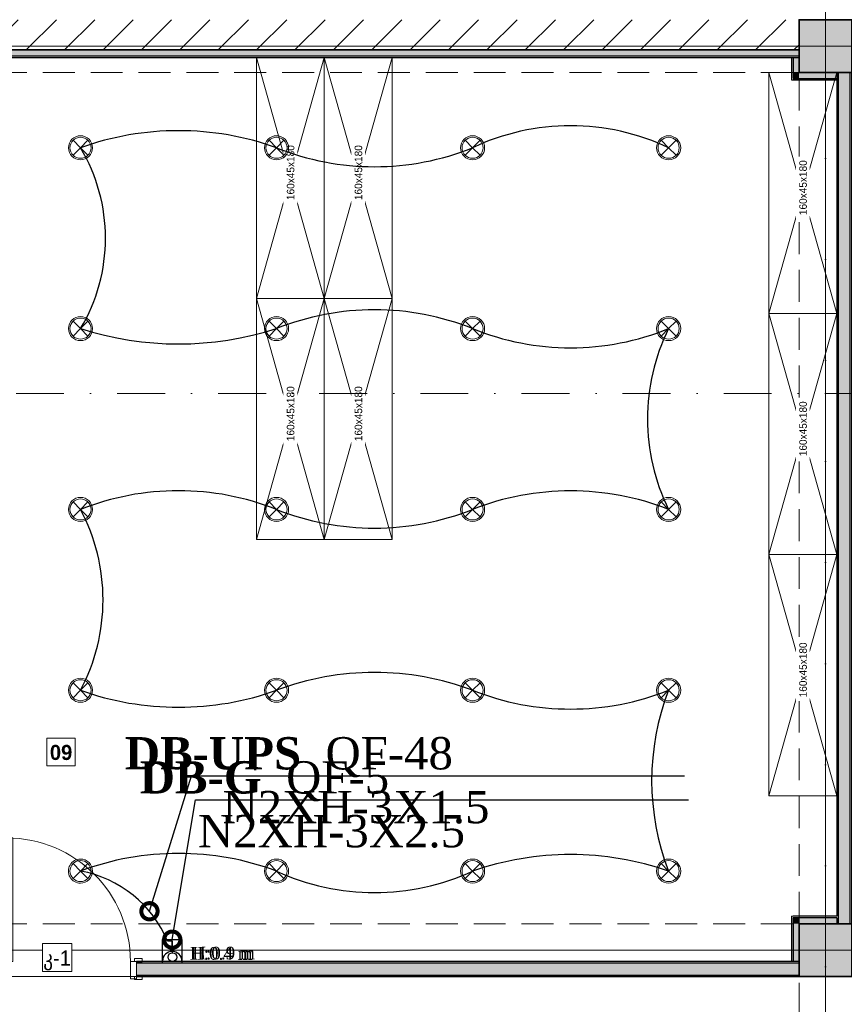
# Model space of a CAD drawing. Header units: inches. Extents: x -101229 to 34922, y -9538 to 27777.
# Tile 30 of 53: x -9574 to -4106, y 5263 to 11797. Entities that reach past the tile are written whole.
import ezdxf
from ezdxf import colors
from ezdxf.entities.mleader import LeaderData, LeaderLine
from ezdxf.enums import TextEntityAlignment as Align
from ezdxf.math import Vec2, Vec3

# ---------------------------------------------------------------- set-up
doc = ezdxf.new("R2010")
doc.units = ezdxf.units.IN
doc.header["$MEASUREMENT"] = 0
doc.set_wipeout_variables(frame=1)
for name, pattern in [('Dot & Dashed', [670.277762, 317.5, -176.388889, 0, -176.388874]), ('Hidden', [317.5, 211.666667, -105.833333]), ('Wipeout_Contour', [1000, 0, -1000])]:
    doc.linetypes.add(name, pattern=pattern)
for name, color, linetype in [('- განათება', 7, 'Continuous'), ('- საშტეფცელო როზეტები', 7, 'Continuous'), ('Marker - Section', 7, 'Continuous'), ('New_Structural - Bearing', 7, 'Continuous'), ('Structural - Bearing', 7, 'Continuous'), ('Structural - Grid', 7, 'Continuous')]:
    doc.layers.add(name, color=color, linetype=linetype)
for name, color, linetype, lineweight, true_color in [('Marker - Section_Pen_No__108', 7, 'Continuous', 13, 0xfd8379), ('New_Interior - Lamp_Pen_No__77', 7, 'Continuous', 20, 0xffeb28), ('New_Structural - Bearing_Pen_No__255', 7, 'Continuous', 13, 0xe8e8e8), ('New_Structural - Bearing_Pen_No__5', 7, 'Continuous', 25, 0x40a5ff), ('New_Structural - Bearing_Pen_No__57', 7, 'Continuous', 25, 0xdcd214), ('Structural - Bearing_Pen_No__102', 7, 'Continuous', 13, 0xcccccc), ('Structural - Bearing_Pen_No__161', 7, 'Continuous', 13, 0x6a6a6a), ('Structural - Bearing_Pen_No__28', 7, 'Continuous', 35, 0xa80f02), ('Structural - Bearing_Pen_No__81', 7, 'Continuous', 20, 0x6a6a6a), ('Structural - Grid_Pen_No__81', 7, 'Continuous', 20, 0x6a6a6a)]:
    doc.layers.add(name, color=color, linetype=linetype, lineweight=lineweight, true_color=true_color)
for name, color, linetype, lineweight in [('New_2D Drafting - General_Pen_No__2', 8, 'Continuous', 15), ('New_Annotation - Text_Pen_No__1', 7, 'Continuous', 13), ('New_Annotation - Text_Pen_No__20', 1, 'Continuous', 0), ('New_Archicad Doors_Pen_No__1', 7, 'Continuous', 13), ('New_Interior - Furniture _Pen_No__1', 7, 'Continuous', 13), ('New_Structural - Bearing_Pen_No__1', 7, 'Continuous', 13), ('Structural - Bearing_Pen_No__20', 1, 'Continuous', 0), ('Structural - Bearing_Pen_No__27', 7, 'Continuous', 35)]:
    doc.layers.add(name, color=color, linetype=linetype, lineweight=lineweight)
doc.styles.add('CT', font='ARIALN.TTF', dxfattribs={"height": 200})
doc.styles.add('GENERATED_STYLE_3', font='txt')
doc.styles.add('GENERATED_STYLE_4', font='txt')
doc.styles.get("Standard").update_dxf_attribs({"font": 'arial.ttf'})

# ---------------------------------------------------------------- blocks, each defined once
blk = doc.blocks.new('Wall_2', base_point=(-46833.8, 32838))
at = {"layer": 'Structural - Bearing', "linetype": 'Continuous', "lineweight": 0, "true_color": 0x000000}
h = blk.add_hatch(dxfattribs=at)
h.set_pattern_fill('MASONRY_BLOCK', color=18, style=0, pattern_type=2)
h.set_pattern_definition([(45, (0, 0), (-127.2792, 127.2792), [])])
h.paths.add_polyline_path([(-40833.8, 32638), (-35183.8, 32638), (-35183.8, 32838), (-40833.8, 32838)])
at = {"layer": 'Structural - Bearing_Pen_No__27', "color": 7, "linetype": 'Continuous', "lineweight": 35, "flags": 128}
blk.add_lwpolyline([(-40833.8, 32638), (-35183.8, 32638)], dxfattribs=at)
blk = doc.blocks.new('Door_4')
at = {"layer": 'New_Archicad Doors_Pen_No__1', "color": 7, "linetype": 'Continuous', "lineweight": 13}
for p, q in [((370, 0), (370, 820)), ((370, 820), (410, 820)), ((410, 820), (410, 0)), ((-487, 0), (-487, 19)), ((-487, 19), (-437, 19)), ((-437, 0), (-487, 0)), ((-450, 0), (-487, 0)), ((-450, 0), (-487, 0)), ((-410, 0), (-450, 0)), ((-450, 0), (-450, -115)), ((-450, 0), (-450, -10)), ((-450, 0), (-450, -10)), ((-437, 19), (-437, 0)), ((-410, -115), (-410, 0)), ((410, 0), (370, 0)), ((450, 0), (410, 0)), ((410, 0), (410, -115)), ((437, 19), (487, 19)), ((437, 0), (437, 19)), ((487, 0), (437, 0)), ((450, -115), (450, 0)), ((450, 0), (450, -10)), ((450, 0), (450, -10)), ((450, 0), (487, 0)), ((450, 0), (487, 0)), ((487, 19), (487, 0)), ((-450, -10), (-450, -90)), ((-450, -10), (-450, -90)), ((450, -10), (450, -90)), ((450, -10), (450, -90)), ((-487, -119), (-487, -100)), ((-487, -100), (-437, -100)), ((-450, -100), (-487, -100)), ((-450, -100), (-487, -100)), ((-437, -119), (-487, -119)), ((-450, -90), (-450, -100)), ((-450, -90), (-450, -100)), ((-450, -115), (-410, -115)), ((-437, -100), (-437, -119)), ((410, -115), (450, -115)), ((437, -100), (487, -100)), ((437, -119), (437, -100)), ((487, -119), (437, -119)), ((450, -90), (450, -100)), ((450, -90), (450, -100)), ((450, -100), (487, -100)), ((450, -100), (487, -100)), ((487, -100), (487, -119))]:
    blk.add_line(p, q, dxfattribs=at)
blk.add_arc((410, 0), 820, 90, 180, dxfattribs=at)
blk = doc.blocks.new('Wall_47', base_point=(-40833.8, 26488))
at = {"layer": 'New_Structural - Bearing_Pen_No__57', "linetype": 'Continuous', "lineweight": 25, "true_color": 0xdcd214}
blk.add_hatch(color=52, dxfattribs=at).paths.add_polyline_path([(-39577.4, 26498), (-35183.8, 26498), (-35183.8, 26578), (-39577.4, 26578)])
at = {"layer": 'New_Structural - Bearing_Pen_No__1', "color": 7, "linetype": 'Continuous', "lineweight": 13}
for p, q in [((-39577.4, 26588), (-39577.4, 26578)), ((-39577.4, 26578), (-39577.4, 26498)), ((-39577.4, 26498), (-39577.4, 26488))]:
    blk.add_line(p, q, dxfattribs=at)
at = {"layer": 'New_Structural - Bearing_Pen_No__5', "color": 161, "linetype": 'Continuous', "lineweight": 25, "true_color": 0x40a5ff}
for p, q in [((-39577.4, 26588), (-39540.4, 26588)), ((-35183.8, 26578), (-39577.4, 26578)), ((-39577.4, 26498), (-35183.8, 26498)), ((-39577.4, 26488), (-39540.4, 26488))]:
    blk.add_line(p, q, dxfattribs=at)
at = {"layer": 'New_Structural - Bearing_Pen_No__5', "color": 161, "linetype": 'Continuous', "lineweight": 25, "true_color": 0x40a5ff, "flags": 128}
for points in [[(-35183.8, 26588), (-39577.4, 26588)], [(-39577.4, 26488), (-35183.8, 26488)]]:
    blk.add_lwpolyline(points, dxfattribs=at)
at = {"layer": 'New_Archicad Doors_Pen_No__1', "color": 7, "linetype": 'Continuous', "lineweight": 13, "xscale": -1, "zscale": 1000}
blk.add_blockref('Door_4', (-40027.4, 26588), dxfattribs=at)
blk = doc.blocks.new('Wall_48', base_point=(-34883.8, 26488))
at = {"layer": 'New_Structural - Bearing_Pen_No__57', "linetype": 'Continuous', "lineweight": 25, "true_color": 0xdcd214}
blk.add_hatch(color=52, dxfattribs=at).paths.add_polyline_path([(-34923.8, 26838), (-34843.8, 26838), (-34843.8, 32488), (-34923.8, 32488)])
at = {"layer": 'New_Structural - Bearing_Pen_No__5', "color": 161, "linetype": 'Continuous', "lineweight": 25, "true_color": 0x40a5ff}
for p, q in [((-34923.8, 32488), (-34923.8, 26838)), ((-34843.8, 26838), (-34843.8, 32488))]:
    blk.add_line(p, q, dxfattribs=at)
at = {"layer": 'New_Structural - Bearing_Pen_No__5', "color": 161, "linetype": 'Continuous', "lineweight": 25, "true_color": 0x40a5ff, "flags": 128}
for points in [[(-34933.8, 32488), (-34933.8, 26888)], [(-34833.8, 26838), (-34833.8, 32488)], [(-34933.8, 26878), (-34933.8, 26838)]]:
    blk.add_lwpolyline(points, dxfattribs=at)
blk = doc.blocks.new('Wall_55', base_point=(-35183.8, 32638))
at = {"layer": 'New_Structural - Bearing_Pen_No__57', "linetype": 'Continuous', "lineweight": 25, "true_color": 0xdcd214}
blk.add_hatch(color=52, dxfattribs=at).paths.add_polyline_path([(-35183.8, 32638), (-40833.8, 32638), (-40833.8, 32598), (-35183.8, 32598)])
at = {"layer": 'New_Structural - Bearing_Pen_No__5', "color": 161, "linetype": 'Continuous', "lineweight": 25, "true_color": 0x40a5ff}
blk.add_line((-40833.8, 32598), (-35183.8, 32598), dxfattribs=at)
at = {"layer": 'New_Structural - Bearing_Pen_No__5', "color": 161, "linetype": 'Continuous', "lineweight": 25, "true_color": 0x40a5ff, "flags": 128}
for points in [[(-35183.8, 32638), (-40833.8, 32638)], [(-40833.8, 32588), (-35183.8, 32588)]]:
    blk.add_lwpolyline(points, dxfattribs=at)
blk = doc.blocks.new('Wall_63', base_point=(-35183.8, 26588))
at = {"layer": 'New_Structural - Bearing_Pen_No__255', "linetype": 'Continuous', "lineweight": 13, "true_color": 0xe8e8e8}
for points in [[(-35223.8, 26878), (-35183.8, 26838), (-35183.8, 26878)], [(-35223.8, 26838), (-35183.8, 26838), (-35223.8, 26878)], [(-35223.8, 26838), (-35223.8, 26588), (-35183.8, 26588), (-35183.8, 26838)]]:
    blk.add_hatch(color=254, dxfattribs=at).paths.add_polyline_path(points)
at = {"layer": 'New_Structural - Bearing_Pen_No__1', "color": 7, "linetype": 'Continuous', "lineweight": 13, "flags": 128}
for points in [[(-35233.8, 26888), (-35223.8, 26888)], [(-35223.8, 26588), (-35233.8, 26588)], [(-35183.8, 26588), (-35223.8, 26588)]]:
    blk.add_lwpolyline(points, dxfattribs=at)
at = {"layer": 'New_Structural - Bearing_Pen_No__5', "color": 161, "linetype": 'Continuous', "lineweight": 25, "true_color": 0x40a5ff}
for p, q in [((-35183.8, 26878), (-35223.8, 26878)), ((-35223.8, 26878), (-35223.8, 26838)), ((-35223.8, 26838), (-35223.8, 26588))]:
    blk.add_line(p, q, dxfattribs=at)
at = {"layer": 'New_Structural - Bearing_Pen_No__5', "color": 161, "linetype": 'Continuous', "lineweight": 25, "true_color": 0x40a5ff, "flags": 128}
blk.add_lwpolyline([(-35233.8, 26888), (-35233.8, 26588)], dxfattribs=at)
blk = doc.blocks.new('Wall_64', base_point=(-35183.8, 26838))
at = {"layer": 'New_Structural - Bearing_Pen_No__255', "linetype": 'Continuous', "lineweight": 13, "true_color": 0xe8e8e8}
blk.add_hatch(color=254, dxfattribs=at).paths.add_polyline_path([(-35183.8, 26838), (-34933.8, 26838), (-34933.8, 26878), (-35183.8, 26878)])
at = {"layer": 'New_Structural - Bearing_Pen_No__1', "color": 7, "linetype": 'Continuous', "lineweight": 13, "flags": 128}
blk.add_lwpolyline([(-34933.8, 26838), (-34933.8, 26878)], dxfattribs=at)
at = {"layer": 'New_Structural - Bearing_Pen_No__5', "color": 161, "linetype": 'Continuous', "lineweight": 25, "true_color": 0x40a5ff}
for p, q in [((-35183.8, 26878), (-35223.8, 26878)), ((-34933.8, 26878), (-35183.8, 26878))]:
    blk.add_line(p, q, dxfattribs=at)
at = {"layer": 'New_Structural - Bearing_Pen_No__5', "color": 161, "linetype": 'Continuous', "lineweight": 25, "true_color": 0x40a5ff, "flags": 128}
blk.add_lwpolyline([(-34933.8, 26888), (-35223.8, 26888)], dxfattribs=at)
blk = doc.blocks.new('Wall_65', base_point=(-34933.8, 32488))
at = {"layer": 'New_Structural - Bearing_Pen_No__255', "linetype": 'Continuous', "lineweight": 13, "true_color": 0xe8e8e8}
for points in [[(-35183.8, 32488), (-35223.8, 32488), (-35223.8, 32448)], [(-35183.8, 32488), (-35223.8, 32448), (-35183.8, 32448)], [(-35183.8, 32448), (-34933.8, 32448), (-34933.8, 32488), (-35183.8, 32488)]]:
    blk.add_hatch(color=254, dxfattribs=at).paths.add_polyline_path(points)
at = {"layer": 'New_Structural - Bearing_Pen_No__1', "color": 7, "linetype": 'Continuous', "lineweight": 13, "flags": 128}
for points in [[(-34933.8, 32488), (-34933.8, 32448)], [(-35233.8, 32438), (-35233.8, 32448)], [(-34933.8, 32448), (-34933.8, 32438)]]:
    blk.add_lwpolyline(points, dxfattribs=at)
at = {"layer": 'New_Structural - Bearing_Pen_No__5', "color": 161, "linetype": 'Continuous', "lineweight": 25, "true_color": 0x40a5ff}
for p, q in [((-35223.8, 32488), (-35223.8, 32448)), ((-35223.8, 32448), (-35183.8, 32448)), ((-35183.8, 32448), (-34933.8, 32448))]:
    blk.add_line(p, q, dxfattribs=at)
at = {"layer": 'New_Structural - Bearing_Pen_No__5', "color": 161, "linetype": 'Continuous', "lineweight": 25, "true_color": 0x40a5ff, "flags": 128}
blk.add_lwpolyline([(-35233.8, 32438), (-34933.8, 32438)], dxfattribs=at)
blk = doc.blocks.new('Wall_66', base_point=(-35183.8, 32488))
at = {"layer": 'New_Structural - Bearing_Pen_No__255', "linetype": 'Continuous', "lineweight": 13, "true_color": 0xe8e8e8}
blk.add_hatch(color=254, dxfattribs=at).paths.add_polyline_path([(-35223.8, 32588), (-35223.8, 32488), (-35183.8, 32488), (-35183.8, 32588)])
at = {"layer": 'New_Structural - Bearing_Pen_No__1', "color": 7, "linetype": 'Continuous', "lineweight": 13, "flags": 128}
for points in [[(-35223.8, 32588), (-35233.8, 32588)], [(-35183.8, 32588), (-35223.8, 32588)]]:
    blk.add_lwpolyline(points, dxfattribs=at)
at = {"layer": 'New_Structural - Bearing_Pen_No__5', "color": 161, "linetype": 'Continuous', "lineweight": 25, "true_color": 0x40a5ff}
for p, q in [((-35223.8, 32588), (-35223.8, 32488)), ((-35223.8, 32488), (-35223.8, 32448))]:
    blk.add_line(p, q, dxfattribs=at)
at = {"layer": 'New_Structural - Bearing_Pen_No__5', "color": 161, "linetype": 'Continuous', "lineweight": 25, "true_color": 0x40a5ff, "flags": 128}
blk.add_lwpolyline([(-35233.8, 32588), (-35233.8, 32448)], dxfattribs=at)
blk = doc.blocks.new('Column_12', base_point=(-35008.8, 32663))
at = {"layer": 'Structural - Bearing_Pen_No__161', "linetype": 'Continuous', "lineweight": 0, "true_color": 0x6a6a6a}
blk.add_hatch(color=251, dxfattribs=at).paths.add_polyline_path([(-34833.8, 32488), (-34833.8, 32838), (-35183.8, 32838), (-35183.8, 32488)])
at = {"layer": 'Structural - Bearing_Pen_No__20', "color": 1, "linetype": 'Continuous', "lineweight": 0}
for p, q in [((-35008.8, 32743), (-35008.8, 32918)), ((-35088.8, 32663), (-35263.8, 32663)), ((-34928.8, 32663), (-34753.8, 32663)), ((-35008.8, 32583), (-35008.8, 32408))]:
    blk.add_line(p, q, dxfattribs=at)
blk.add_point((-35008.8, 32663), dxfattribs=at)
at = {"layer": 'Structural - Bearing_Pen_No__28', "color": 14, "linetype": 'Continuous', "lineweight": 35, "true_color": 0xa80f02, "flags": 128}
blk.add_lwpolyline([(-34833.8, 32488), (-34833.8, 32838), (-35183.8, 32838), (-35183.8, 32488)], close=True, dxfattribs=at)
blk = doc.blocks.new('Column_14', base_point=(-35008.8, 26663))
at = {"layer": 'Structural - Bearing_Pen_No__161', "linetype": 'Continuous', "lineweight": 0, "true_color": 0x6a6a6a}
blk.add_hatch(color=251, dxfattribs=at).paths.add_polyline_path([(-34833.8, 26488), (-34833.8, 26838), (-35183.8, 26838), (-35183.8, 26488)])
at = {"layer": 'Structural - Bearing_Pen_No__20', "color": 1, "linetype": 'Continuous', "lineweight": 0}
for p, q in [((-35008.8, 26743), (-35008.8, 26918)), ((-35088.8, 26663), (-35263.8, 26663)), ((-34928.8, 26663), (-34753.8, 26663)), ((-35008.8, 26583), (-35008.8, 26408))]:
    blk.add_line(p, q, dxfattribs=at)
blk.add_point((-35008.8, 26663), dxfattribs=at)
at = {"layer": 'Structural - Bearing_Pen_No__28', "color": 14, "linetype": 'Continuous', "lineweight": 35, "true_color": 0xa80f02, "flags": 128}
blk.add_lwpolyline([(-34833.8, 26488), (-34833.8, 26838), (-35183.8, 26838), (-35183.8, 26488)], close=True, dxfattribs=at)
blk = doc.blocks.new('Wardrobe 01')
at = {"layer": 'New_Interior - Furniture _Pen_No__1', "color": 7, "linetype": 'Continuous', "lineweight": 13}
for p, q in [((1600, 0), (0, 450)), ((0, 0), (1600, 450))]:
    blk.add_line(p, q, dxfattribs=at)
at = {"layer": 'New_Interior - Furniture _Pen_No__1', "color": 7, "linetype": 'Continuous', "lineweight": 13, "flags": 128}
blk.add_lwpolyline([(0, 0), (1600, 0), (1600, 450), (0, 450)], close=True, dxfattribs=at)
blk = doc.blocks.new('Standard grid marker')
at = {"layer": 'Structural - Grid_Pen_No__81', "color": 251, "linetype": 'Continuous', "lineweight": 20, "true_color": 0x6a6a6a}
blk.add_line((1000, 0), (51328.1, 0), dxfattribs=at)
at = {"layer": 'Structural - Grid_Pen_No__81', "color": 251, "lineweight": 20, "true_color": 0x6a6a6a, "style": 'GENERATED_STYLE_3'}
for tag, p in [('AC_MarkerText_1_0', (-100, -144)), ('AC_MarkerText_1_1', (52428.1, -144))]:
    blk.add_attdef(tag, text='', height=100, rotation=180, dxfattribs=at).set_placement(p, align=Align.TOP_CENTER)
blk = doc.blocks.new('Standard grid marker_2')
at = {"layer": 'Structural - Grid_Pen_No__81', "color": 251, "linetype": 'Continuous', "lineweight": 20, "true_color": 0x6a6a6a}
blk.add_line((1000, 0), (27734.9, 0), dxfattribs=at)
at = {"layer": 'Structural - Grid_Pen_No__81', "color": 251, "lineweight": 20, "true_color": 0x6a6a6a, "style": 'GENERATED_STYLE_3'}
for tag, p in [('AC_MarkerText_1_0', (-1.5, -46.7)), ('AC_MarkerText_1_1', (28933.4, -46.7))]:
    blk.add_attdef(tag, text='', height=100, rotation=270, dxfattribs=at).set_placement(p, align=Align.TOP_CENTER)
blk = doc.blocks.new('Beam_7', base_point=(-35008.8, 14663))
at = {"layer": 'Structural - Bearing_Pen_No__102', "color": 254, "linetype": 'Hidden', "lineweight": 13, "true_color": 0xcccccc}
for p, q in [((-35183.8, 26838), (-35183.8, 32488)), ((-35183.8, 20838), (-35183.8, 26488))]:
    blk.add_line(p, q, dxfattribs=at)
at = {"layer": 'Structural - Bearing_Pen_No__81', "color": 251, "linetype": 'Dot & Dashed', "lineweight": 20, "true_color": 0x6a6a6a}
blk.add_line((-35008.8, 14663), (-35008.8, 32663), dxfattribs=at)
blk = doc.blocks.new('Beam_12', base_point=(-47008.8, 26663))
at = {"layer": 'Structural - Bearing_Pen_No__102', "color": 254, "linetype": 'Hidden', "lineweight": 13, "true_color": 0xcccccc}
for p, q in [((-40833.8, 26838), (-35183.8, 26838)), ((-40833.8, 26488), (-35183.8, 26488))]:
    blk.add_line(p, q, dxfattribs=at)
at = {"layer": 'Structural - Bearing_Pen_No__81', "color": 251, "linetype": 'Dot & Dashed', "lineweight": 20, "true_color": 0x6a6a6a}
blk.add_line((-47008.8, 26663), (991.2, 26663), dxfattribs=at)
blk = doc.blocks.new('Beam_13', base_point=(-47008.8, 32663))
at = {"layer": 'Structural - Bearing_Pen_No__102', "color": 254, "linetype": 'Hidden', "lineweight": 13, "true_color": 0xcccccc}
blk.add_line((-40833.8, 32488), (-35183.8, 32488), dxfattribs=at)
at = {"layer": 'Structural - Bearing_Pen_No__81', "color": 251, "linetype": 'Dot & Dashed', "lineweight": 20, "true_color": 0x6a6a6a}
blk.add_line((-47008.8, 32663), (991.2, 32663), dxfattribs=at)
blk = doc.blocks.new('Cutting Plane_2', base_point=(3944.3, 35559.3))
at = {"layer": 'Marker - Section_Pen_No__108', "color": 11, "linetype": 'Dot & Dashed', "lineweight": 13, "true_color": 0xfd8379}
blk.add_line((-19947.3, 30356.7), (-47933.8, 30356.7), dxfattribs=at)
blk = doc.blocks.new('Recessed Spot')
at = {"layer": 'New_Interior - Lamp_Pen_No__77', "color": 2, "linetype": 'Continuous', "lineweight": 20, "true_color": 0xffeb28}
for q in [(-49.5, 49.5), (-49.5, -49.5), (49.5, 49.5), (49.5, -49.5)]:
    blk.add_line((0, 0), q, dxfattribs=at)
at = {"layer": 'New_Interior - Lamp_Pen_No__77', "color": 2, "linetype": 'Continuous', "lineweight": 20, "true_color": 0xffeb28, "flags": 128}
blk.add_lwpolyline([(80, 0, 1), (-80, 0, 1)], format="xyb", close=True, dxfattribs=at)
at = {"layer": 'New_Interior - Lamp_Pen_No__77', "color": 2, "linetype": 'Continuous', "lineweight": 20, "true_color": 0xffeb28}
blk.add_circle((0, 0), 70, dxfattribs=at)
blk = doc.blocks.new('1 ჩარჩო')
at = {"layer": '- საშტეფცელო როზეტები', "color": 5}
blk.add_lwpolyline([(7775.1, 3905.1), (7903.3, 3905.1), (7903.3, 3750.1), (7775.1, 3750.1)], close=True, dxfattribs=at)
blk = doc.blocks.new('ერთკლავიშა ორკლავიშა სამკლავიშა ჩამრთველი იპ22')
at = {"layer": '- განათება', "color": 6}
blk.add_line((1, 97), (1, 353), dxfattribs=at)
blk.add_lwpolyline([(1, 353), (-106, 353)], dxfattribs=at)
blk.add_circle((0, 0), 97.5, dxfattribs=at)
blk = doc.blocks.new('ერთკლავიშა ჩამრთველი იპ 22')
at = {"layer": '- განათება', "color": 6}
blk.add_blockref('ერთკლავიშა ორკლავიშა სამკლავიშა ჩამრთველი იპ22', (0, 0), dxfattribs=at)
blk = doc.blocks.new('- საშტეფცელო როზეტი IP22')
at = {"layer": '- საშტეფცელო როზეტები', "color": 5}
for p, q in [((8536.7, 3822.7), (8536.7, 3888.1)), ((8472.6, 3758.6), (8600.9, 3758.6))]:
    blk.add_line(p, q, dxfattribs=at)
blk.add_arc((8536.7, 3758.6), 64.1, 0, 180, dxfattribs=at)
blk = doc.blocks.new('_DotSmall')
at = {"color": 0, "linetype": 'ByBlock', "const_width": 0.5}
blk.add_lwpolyline([(-0.0625, 0, 1), (0.0625, 0, 1)], format="xyb", close=True, dxfattribs=at)
blk = doc.blocks.new('AVARIULI GANATEBA')
at = {"layer": '- განათება', "color": 3, "linetype": 'Continuous', "lineweight": 20}
for q in [(-49.5, 49.5), (-49.5, -49.5), (49.5, 49.5), (49.5, -49.5)]:
    blk.add_line((0, 0), q, dxfattribs=at)
for major_axis, start_param, end_param in [((56.6, 56.6), 0.785398, 3.926991), ((-49.5, 49.5), 2.356194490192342, 8.639379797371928), ((56.6, 56.6), 3.926991, 7.068583)]:
    blk.add_ellipse((0, 0), major_axis=major_axis, ratio=1, start_param=start_param, end_param=end_param, dxfattribs=at)

msp = doc.modelspace()

# ---------------------------------------------------------------- linework, layer by layer
at = {"layer": '- განათება', "color": 1}
for centre, radius, start, end in [((-8521.28398, 6904.83434), 1766.392, 68.408800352, 111.591199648), ((-5921.28398, 6895.6474), 1774.93754, 68.517928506, 111.482071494), ((-10301.41042, 7947.28394), 1279.52561, 332.035539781, 27.964460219), ((-7221.28398, 10188.06635), 1764.8419, 248.388883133, 291.611116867), ((-7221.28398, 5623.66033), 1842.11247, 69.337913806, 110.662088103), ((-8521.28398, 9164.63024), 1930.09004, 250.31968054, 289.68031946), ((-5921.28398, 8979.95358), 1757.30196, 248.291460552, 291.708537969), ((-3729.28638, 6747.28394), 1654.61674, 158.738706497, 201.261293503), ((-8521.28398, 4406.69099), 1857.99995, 69.522559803, 110.477440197), ((-5921.28397, 4277.36246), 1979.67329, 70.832130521, 109.167870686), ((-9309.79501, 5383.91936), 775.82909, 22.553289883, 79.71568178), ((-7221.28397, 7553.92886), 1549.56443, 245.198697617, 294.801302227)]:
    msp.add_arc(centre, radius, start, end, dxfattribs=at)
at = {"layer": 'New_2D Drafting - General_Pen_No__2', "color": 8, "linetype": 'Continuous', "lineweight": 15, "flags": 128}
msp.add_lwpolyline([(31743.71602, -6352.71606), (31743.71602, 17997.28394), (4444.69471, 17997.28394), (1811.01254, 11797.28394), (1811.01254, 11597.28394), (-4056.28398, 11597.28394), (-4056.28398, 5447.28396), (-10206.28398, 5447.27184), (-10195.74273, -6352.71606)], close=True, dxfattribs=at)

# ---------------------------------------------------------------- block references
at = {"layer": '- განათება', "color": 2, "linetype": 'Continuous', "lineweight": 20, "true_color": 0xffeb28, "zscale": 1000, "rotation": 270}
for p in [(-9171.28398, 8547.28394), (-7871.28398, 8547.28394), (-6571.28398, 8547.28394), (-5271.28398, 8547.28394), (-9171.28398, 7347.28394), (-7871.28398, 7347.28394), (-6571.28398, 7347.28394), (-5271.28398, 7347.28394), (-7871.28398, 6147.28394), (-6571.28398, 6147.28394), (-5271.28398, 6147.28394)]:
    msp.add_blockref('Recessed Spot', p, dxfattribs=at)
at = {"layer": '- განათება', "color": 1}
msp.add_blockref('AVARIULI GANATEBA', (-9171.28398, 6147.28394), dxfattribs=at)
at = {"layer": '- განათება'}
msp.add_blockref('1 ჩარჩო', (-16402.10009, 1787.22148), dxfattribs=at)
at = {"layer": '- განათება', "color": 6, "xscale": 0.2965673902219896, "yscale": 0.2965673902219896, "zscale": 0.2965673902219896}
msp.add_blockref('ერთკლავიშა ჩამრთველი იპ 22', (-8561.87745, 5576.86763), dxfattribs=at)
at = {"layer": '- საშტეფცელო როზეტები'}
for name, p in [('1 ჩარჩო', (-16402.10009, 1787.22148)), ('- საშტეფცელო როზეტი IP22', (-17099.63402, 1791.69813))]:
    msp.add_blockref(name, p, dxfattribs=at)
at = {"layer": 'New_Interior - Furniture _Pen_No__1', "color": 7, "linetype": 'Continuous', "lineweight": 13, "zscale": 1000, "rotation": 270}
for p in [(-8004.76156, 11547.28394), (-4606.28398, 11447.28394), (-8004.76156, 9947.28394), (-4606.28398, 9847.28394), (-4606.28398, 8247.28394)]:
    msp.add_blockref('Wardrobe 01', p, dxfattribs=at)
at = {"layer": 'New_Interior - Furniture _Pen_No__1', "color": 7, "linetype": 'Continuous', "lineweight": 13, "xscale": -1, "zscale": 1000, "rotation": 90}
for p in [(-7104.76156, 11547.28394), (-7104.76156, 9947.28394)]:
    msp.add_blockref('Wardrobe 01', p, dxfattribs=at)
at = {"layer": 'New_Structural - Bearing', "color": 7, "lineweight": 35}
for name, p in [('Wall_55', (-4406.28398, 11597.28394)), ('Wall_66', (-4406.28398, 11447.28394)), ('Wall_65', (-4156.28398, 11447.28394)), ('Wall_48', (-4106.28398, 5447.28394)), ('Wall_47', (-10056.28398, 5447.28394)), ('Wall_63', (-4406.28398, 5547.28394)), ('Wall_64', (-4406.28398, 5797.28394))]:
    msp.add_blockref(name, p, dxfattribs=at)
at = {"layer": 'Structural - Bearing', "color": 14, "lineweight": 35, "true_color": 0xa80f02}
for name, p in [('Column_12', (-4231.28398, 11622.28394)), ('Column_14', (-4231.28398, 5622.28394))]:
    msp.add_blockref(name, p, dxfattribs=at)
at = {"layer": 'Structural - Bearing', "color": 254, "lineweight": 13, "true_color": 0xcccccc}
for name, p in [('Beam_13', (-16231.28398, 11622.28394)), ('Beam_7', (-4231.28398, -6377.71606)), ('Beam_12', (-16231.28398, 5622.28394))]:
    msp.add_blockref(name, p, dxfattribs=at)
at = {"layer": 'Structural - Bearing', "color": 7, "lineweight": 35}
msp.add_blockref('Wall_2', (-16056.28398, 11797.28394), dxfattribs=at)
at = {"layer": 'Structural - Grid', "color": 8, "linetype": 'Continuous', "lineweight": 15, "zscale": 1000}
for name, p, rotation in [('Standard grid marker_2', (-4231.28398, -9337.64184), 90), ('Standard grid marker', (34721.7883, 11622.28394), 180), ('Standard grid marker', (34721.7883, 5622.28394), 180)]:
    msp.add_blockref(name, p, dxfattribs=dict(at, rotation=rotation))

# ---------------------------------------------------------------- texts
at = {"layer": '- განათება', "color": 5, "insert": (-8430.8905, 5644.28668), "char_height": 83.9644685, "attachment_point": 1, "rotation": 0.310674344}
msp.add_mtext_dynamic_manual_height_columns('{\\fSylfaen|b0|i0|c0|p18;H:0.9 m}', width=710.9466492, gutter_width=1.70068, heights=[0], dxfattribs=at)
at = {"layer": '- საშტეფცელო როზეტები', "color": 5, "insert": (-8029.78248, 5641.66641), "char_height": 83.9644685, "attachment_point": 3, "rotation": 359.689325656}
msp.add_mtext_dynamic_manual_height_columns('{\\fSylfaen|b0|i0|c0|p18;H:0.4 m}', width=710.9466492, gutter_width=1.70068, heights=[0], dxfattribs=at)

# ---------------------------------------------------------------- leaders
at = {"layer": '- განათება', "color": 7}
ml = msp.add_multileader_mtext('Standard', dxfattribs=at)
ml.set_content('{\\fSylfaen|b1|i0|c0|p18;DB-UPS  \\fSylfaen|b0|i0|c0|p18;\\C1;QF-48            \\C7;N2XH-3X1.5}', color=7, style='CT')
ml.set_leader_properties()
ml.set_arrow_properties(name='DOTSMALL')
ml.build(insert=Vec2(0, 0))
ml.multileader.update_dxf_attribs({"has_dogleg": 0, "text_left_attachment_type": 6, "text_right_attachment_type": 6, "dogleg_length": 9, "arrow_head_size": 215.76216})
ctx = ml.context
ctx.base_point, ctx.char_height, ctx.arrow_head_size, ctx.landing_gap_size, ctx.plane_origin = Vec3(-8435.7351, 6779.26039), 214.216008, 215.76216, 71.92072, Vec3(-26609.56873, -12070.568)
ctx.left_attachment, ctx.right_attachment, ctx.text_align_type = 6, 6, 1
notes = []
notes.append((ctx, [(1, (1, 1, 0), (-8444.7351, 6779.26039), (1, 0), 9, [(2, [(-8713.91134, 5880.74271)], 0, [])])]))
ctx.mtext.insert, ctx.mtext.width, ctx.mtext.defined_height, ctx.mtext.alignment, ctx.mtext.flow_direction = Vec3(-7344.37901, 7036.3196), 3165.613385, 305.10903, 2, 5
at = {"layer": '- საშტეფცელო როზეტები', "color": 7}
ml = msp.add_multileader_mtext('Standard', dxfattribs=at)
ml.set_content('{\\fSylfaen|b1|i0|c0|p18;DB-G  \\fSylfaen|b0|i0|c0|p18;\\C1;QF-5            \\C7;N2XH-3X2.5}', color=7, style='CT')
ml.set_leader_properties()
ml.set_arrow_properties(name='DOTSMALL')
ml.build(insert=Vec2(0, 0))
ml.multileader.update_dxf_attribs({"has_dogleg": 0, "text_left_attachment_type": 6, "text_right_attachment_type": 6, "dogleg_length": 9, "arrow_head_size": 215.76216})
ctx = ml.context
ctx.base_point, ctx.char_height, ctx.arrow_head_size, ctx.landing_gap_size, ctx.plane_origin = Vec3(-8407.78712, 6619.56877), 214.216008, 215.76216, 71.92072, Vec3(-26581.62075, -12230.25961)
ctx.left_attachment, ctx.right_attachment, ctx.text_align_type = 6, 6, 1
notes.append((ctx, [(1, (1, 1, 0), (-8416.78712, 6619.56877), (1, 0), 9, [(2, [(-8562.89242, 5692.27694)], 0, [])])]))
ctx.mtext.insert, ctx.mtext.width, ctx.mtext.defined_height, ctx.mtext.alignment, ctx.mtext.flow_direction = Vec3(-7506.44263, 6876.62798), 3165.613385, 305.10903, 2, 5
for ctx, leaders in notes:
    for number, flags, end, landing, length, lines in leaders:
        leader = LeaderData()
        leader.index, (leader.has_last_leader_line, leader.has_dogleg_vector, leader.attachment_direction) = number, flags
        leader.last_leader_point, leader.dogleg_vector, leader.dogleg_length = Vec3(end), Vec3(landing), length
        for number, points, colour, breaks in lines:
            line = LeaderLine()
            line.index, line.vertices, line.color, line.breaks = number, Vec3.list(points), colors.encode_raw_color(colour), breaks
            leader.lines.append(line)
        ctx.leaders.append(leader)

# ---------------------------------------------------------------- next in the draw order: wipeouts: each hides what was drawn before it
at = {"color": 7, "linetype": 'Wipeout_Contour', "lineweight": 13, "ltscale": 249803.657664}
msp.add_wipeout([(-7733.54906, 10577.00494), (-7733.54906, 10987.91476), (-7825.97336, 10987.91476), (-7825.97336, 10577.00494)], dxfattribs=at).dxf.layer = 'New_Annotation - Text_Pen_No__1'
at = {"color": 7, "linetype": 'Wipeout_Contour', "lineweight": 13, "ltscale": 248071.749556}
msp.add_wipeout([(-7283.54977, 10577.00494), (-7283.54977, 10987.91476), (-7375.97406, 10987.91476), (-7375.97406, 10577.00494)], dxfattribs=at).dxf.layer = 'New_Annotation - Text_Pen_No__1'
at = {"color": 7, "linetype": 'Wipeout_Contour', "lineweight": 13, "ltscale": 236604.437419}
msp.add_wipeout([(-4335.07148, 10477.00494), (-4335.07148, 10887.91476), (-4427.49577, 10887.91476), (-4427.49577, 10477.00494)], dxfattribs=at).dxf.layer = 'New_Annotation - Text_Pen_No__1'
at = {"color": 7, "linetype": 'Wipeout_Contour', "lineweight": 13, "ltscale": 244792.430806}
msp.add_wipeout([(-7733.54906, 8977.00494), (-7733.54906, 9387.91476), (-7825.97336, 9387.91476), (-7825.97336, 8977.00494)], dxfattribs=at).dxf.layer = 'New_Annotation - Text_Pen_No__1'
at = {"color": 7, "linetype": 'Wipeout_Contour', "lineweight": 13, "ltscale": 243024.813183}
msp.add_wipeout([(-7283.54977, 8977.00494), (-7283.54977, 9387.91476), (-7375.97406, 9387.91476), (-7375.97406, 8977.00494)], dxfattribs=at).dxf.layer = 'New_Annotation - Text_Pen_No__1'
at = {"color": 7, "linetype": 'Wipeout_Contour', "lineweight": 13, "ltscale": 231324.722559}
msp.add_wipeout([(-4335.07148, 8877.00494), (-4335.07148, 9287.91476), (-4427.49577, 9287.91476), (-4427.49577, 8877.00494)], dxfattribs=at).dxf.layer = 'New_Annotation - Text_Pen_No__1'
at = {"color": 7, "linetype": 'Wipeout_Contour', "lineweight": 13, "ltscale": 226204.765101}
msp.add_wipeout([(-4335.07148, 7277.00494), (-4335.07148, 7687.91476), (-4427.49577, 7687.91476), (-4427.49577, 7277.00494)], dxfattribs=at).dxf.layer = 'New_Annotation - Text_Pen_No__1'
at = {"color": 1, "linetype": 'Continuous', "lineweight": 0, "ltscale": 244409.646545}
msp.add_wipeout([(-9394.30014, 6844.72066), (-9205.7894, 6844.72066), (-9205.7894, 7029.56919), (-9394.30014, 7029.56919)], dxfattribs=at).dxf.layer = 'New_Annotation - Text_Pen_No__20'
at = {"color": 1, "linetype": 'Continuous', "lineweight": 0, "ltscale": 240687.217459}
msp.add_wipeout([(-9423.44751, 5481.21745), (-9229.26551, 5481.21745), (-9229.26551, 5666.06645), (-9423.44751, 5666.06645)], dxfattribs=at).dxf.layer = 'New_Annotation - Text_Pen_No__20'

# ---------------------------------------------------------------- next in the draw order: linework, layer by layer
at = {"layer": 'New_Annotation - Text_Pen_No__20', "color": 1, "linetype": 'Continuous', "lineweight": 0, "flags": 128}
for points in [[(-9394.30014, 6844.72066), (-9205.7894, 6844.72066), (-9205.7894, 7029.56919), (-9394.30014, 7029.56919), (-9394.30014, 6844.72066)], [(-9423.44751, 5481.21745), (-9229.26551, 5481.21745), (-9229.26551, 5666.06645), (-9423.44751, 5666.06645), (-9423.44751, 5481.21745)]]:
    msp.add_lwpolyline(points, close=True, dxfattribs=at)

# ---------------------------------------------------------------- next in the draw order: texts
at = {"layer": 'New_Annotation - Text_Pen_No__1', "color": 7, "linetype": 'Continuous', "lineweight": 13, "char_height": 50, "attachment_point": 2, "rotation": 90, "style": 'GENERATED_STYLE_3'}
for insert in [(-7803.29457, 10782.45985), (-7353.29528, 10782.45985), (-4404.81698, 10682.45985), (-7803.29457, 9182.45985), (-7353.29528, 9182.45985), (-4404.81698, 9082.45985), (-4404.81698, 7482.45985)]:
    msp.add_mtext('\\A1;{\\pqc;\\fBOG 2018|b0|i0|c0|p0;\\W1.000000;1\\fBOG 2018|b0|i0|c0|p0;\\W1.000000;6\\fBOG 2018|b0|i0|c0|p0;\\W1.000000;0x45x180}', dxfattribs=dict(at, insert=insert))
at = {"layer": 'New_Annotation - Text_Pen_No__20', "color": 1, "linetype": 'Continuous', "lineweight": 0, "char_height": 100, "attachment_point": 2}
for s, insert, style in [('\\A1;{\\pqc;\\fBOG 2018|b1|i0|c0|p0;\\W1.000000;0\\fBOG 2018|b1|i0|c0|p0;\\W1.000000;9}', (-9300.04477, 6984.64799), 'GENERATED_STYLE_4'), ('\\A1;{\\pqc;\\fBOG 2018|b0|i0|c0|p0;\\W1.000000;კ-1}', (-9326.35651, 5620.56343), 'GENERATED_STYLE_3')]:
    msp.add_mtext(s, dxfattribs=dict(at, insert=insert, style=style))

# ---------------------------------------------------------------- next in the draw order: block references
at = {"layer": 'Marker - Section', "color": 11, "lineweight": 13, "true_color": 0xfd8379}
msp.add_blockref('Cutting Plane_2', (34721.7883, 14518.59888), dxfattribs=at)

# ---------------------------------------------------------------- next in the draw order: linework, layer by layer
at = {"layer": '- განათება', "color": 1}
for centre, radius, start, end in [((-8521.28398, 9137.72903), 1922.75557, 70.241490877, 109.758509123), ((-5921.28398, 9573.90432), 1519.43133, 64.672507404, 115.327492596), ((-10171.56681, 10347.28394), 1166.43292, 329.043391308, 30.956608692), ((-7221.28398, 12564.65998), 1743.1022, 248.105520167, 291.894479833), ((-7221.28398, 8119.59009), 1752.68002, 68.231296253, 111.768703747), ((-8521.28398, 11774.92497), 2129.27879, 252.225730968, 287.774269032), ((-5921.28398, 11346.45836), 1726.22676, 247.880236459, 292.119761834), ((-4062.89664, 9147.28394), 1349.14787, 153.594244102, 206.405755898)]:
    msp.add_arc(centre, radius, start, end, dxfattribs=at)

# ---------------------------------------------------------------- next in the draw order: block references
at = {"layer": '- განათება', "color": 2, "linetype": 'Continuous', "lineweight": 20, "true_color": 0xffeb28, "zscale": 1000, "rotation": 270}
for p in [(-9171.28398, 10947.28394), (-7871.28398, 10947.28394), (-6571.28398, 10947.28394), (-5271.28398, 10947.28394), (-9171.28398, 9747.28394), (-7871.28398, 9747.28394), (-6571.28398, 9747.28394), (-5271.28398, 9747.28394)]:
    msp.add_blockref('Recessed Spot', p, dxfattribs=at)

# ---------------------------------------------------------------- next in the draw order: leaders
at = {"layer": '- საშტეფცელო როზეტები', "color": 7}
ml = msp.add_multileader_mtext('Standard', dxfattribs=at)
ml.set_content('{\\fSylfaen|b1|i0|c0|p18;DB-G  \\fSylfaen|b0|i0|c0|p18;\\C1;QF-37           \\C7;N2XH-5X4}', color=7, style='CT')
ml.set_leader_properties()
ml.set_arrow_properties(name='DOTSMALL')
ml.build(insert=Vec2(0, 0))
ml.multileader.update_dxf_attribs({"has_dogleg": 0, "text_left_attachment_type": 6, "text_right_attachment_type": 6, "dogleg_length": 9, "arrow_head_size": 215.76216})
ctx = ml.context
ctx.base_point, ctx.char_height, ctx.arrow_head_size, ctx.landing_gap_size, ctx.plane_origin = Vec3(-3721.03675, 12913.26039), 214.216008, 215.76216, 71.92072, Vec3(-21894.87038, -5936.568)
ctx.left_attachment, ctx.right_attachment, ctx.text_align_type = 6, 6, 1
notes = []
notes.append((ctx, [(1, (1, 1, 0), (-3730.03675, 12913.26039), (1, 0), 9, [(2, [(-3842.62904, 11374)], 0, [])])]))
ctx.mtext.insert, ctx.mtext.width, ctx.mtext.defined_height, ctx.mtext.alignment, ctx.mtext.flow_direction = Vec3(-2795.78883, 13170.3196), 3165.613385, 305.10903, 2, 5
for ctx, leaders in notes:
    for number, flags, end, landing, length, lines in leaders:
        leader = LeaderData()
        leader.index, (leader.has_last_leader_line, leader.has_dogleg_vector, leader.attachment_direction) = number, flags
        leader.last_leader_point, leader.dogleg_vector, leader.dogleg_length = Vec3(end), Vec3(landing), length
        for number, points, colour, breaks in lines:
            line = LeaderLine()
            line.index, line.vertices, line.color, line.breaks = number, Vec3.list(points), colors.encode_raw_color(colour), breaks
            leader.lines.append(line)
        ctx.leaders.append(leader)

doc.saveas('drawing.dxf')
